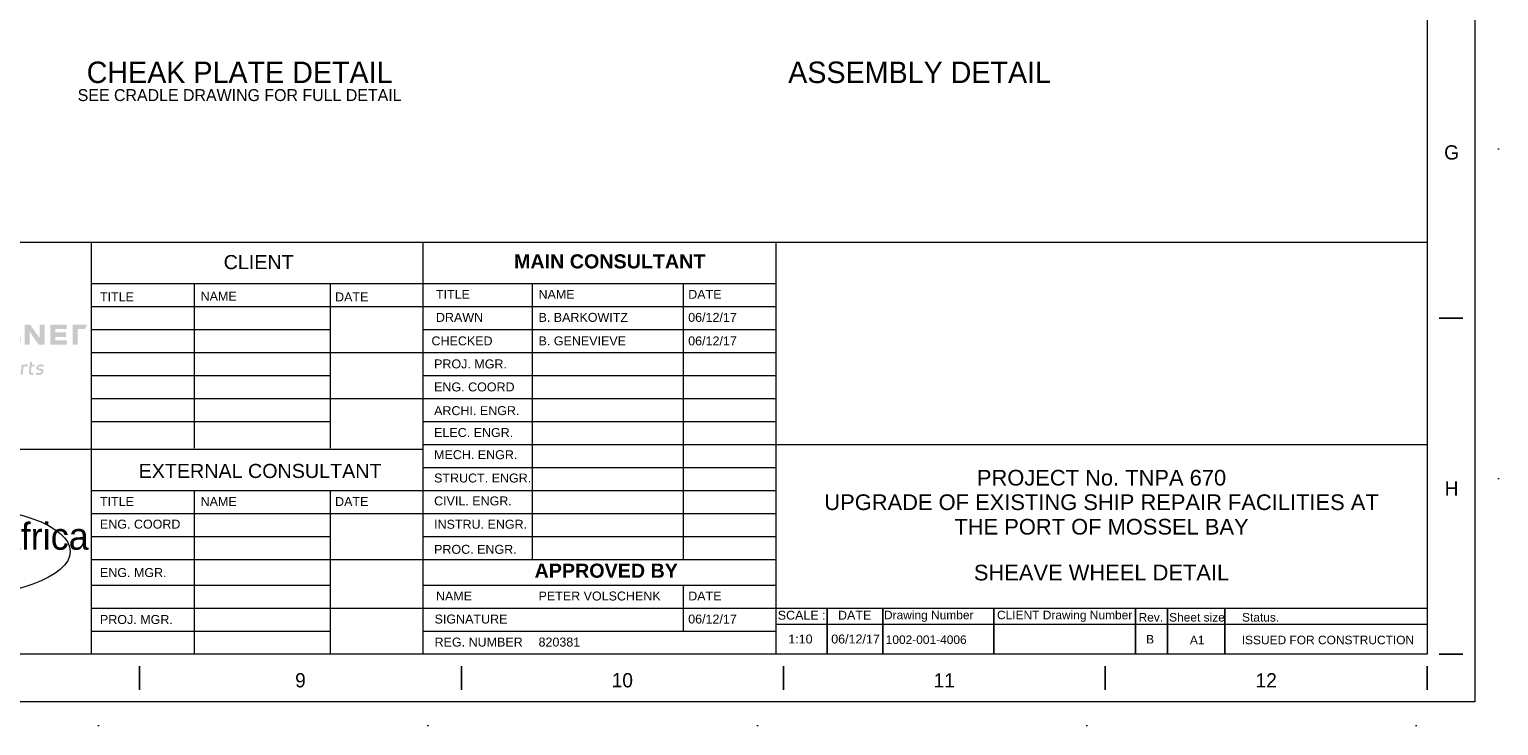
# Model space of a CAD drawing. Header units: millimetres. Extents: x -28131 to -19721, y -715793 to -709853.
# Tile 6 of 8: x -22805 to -19721, y -715793 to -714332. Entities that reach past the tile are written whole.
import ezdxf
from ezdxf.enums import TextEntityAlignment as Align

# ---------------------------------------------------------------- set-up
doc = ezdxf.new("R2010")
doc.units = ezdxf.units.MM
doc.header["$MEASUREMENT"] = 0
doc.linetypes.add('DGN Style 1', pattern=[691.569998, 1.150699, -690.4193])
doc.linetypes.add('DGN Style 5', pattern=[805.489183, 345.20965, -460.279533])
doc.styles.get("Standard").update_dxf_attribs({"font": 'arial.ttf'})
doc.styles.add('Style-ENGINEERING', font='ENGINEERING.shx')
doc.styles.add('Style-Freestyle Script', font='FREESCPT.TTF')
doc.styles.add('Swiss1', font='swiss.ttf', dxfattribs={"height": 1})
doc.styles.add('Swiss4', font='swiss.ttf', dxfattribs={"height": 4})

# ---------------------------------------------------------------- blocks, each defined once
blk = doc.blocks.new('*U64')
for p, q in [((135.12, -2.47), (135.12, 2.53)), ((202.7, -2.47), (202.7, 2.53)), ((270.29, -2.47), (270.29, 2.53)), ((337.87, -2.47), (337.87, 2.53)), ((405.45, -2.47), (405.45, 2.53))]:
    blk.add_line(p, q)
at = {"char_height": 3, "attachment_point": 5, "line_spacing_factor": 1.2, "style": 'Style-ENGINEERING'}
for s, insert in [('9', (168.91, -0.47)), ('10', (236.49, -0.47)), ('11', (304.08, -0.47)), ('12', (371.66, -0.47))]:
    blk.add_mtext(s, dxfattribs=dict(at, insert=insert))
blk = doc.blocks.new('*U63')
for p, q in [((412.95, -211.47), (407.95, -211.47)), ((412.95, -281.97), (407.95, -281.97))]:
    blk.add_line(p, q)
at = {"color": 7, "linetype": 'Continuous', "lineweight": 0, "flags": 128}
blk.add_lwpolyline([(-415.55, 292.03), (415.45, 292.03), (415.45, -291.97), (-415.55, -291.97), (-415.55, 292.03)], close=True, dxfattribs=at)
at = {"color": 7, "linetype": 'Continuous', "lineweight": 13, "flags": 128}
blk.add_lwpolyline([(-405.55, 282.03), (405.45, 282.03), (405.45, -281.97), (-405.55, -281.97), (-405.55, 282.03)], close=True, dxfattribs=at)
blk.add_blockref('*U64', (0, -287))
at = {"char_height": 3, "attachment_point": 5, "line_spacing_factor": 1.2, "style": 'Style-ENGINEERING'}
for s, insert in [('G', (410.58, -176.72)), ('H', (410.58, -247.22))]:
    blk.add_mtext(s, dxfattribs=dict(at, insert=insert))
blk = doc.blocks.new('*U114')
at = {"linetype": 'Continuous', "lineweight": 0, "ltscale": 0.163295, "true_color": 0x7dba00}
blk.add_hatch(color=72, dxfattribs=at).paths.add_polyline_path([(-451.7, 93.2), (-490.9, 160.8), (-373.7, 160.8), (-412.9, 93.2)])
at = {"linetype": 'Continuous', "lineweight": 0, "ltscale": 0.163295, "true_color": 0xd42e12}
h = blk.add_hatch(color=22, dxfattribs=at)
h.paths.add_polyline_path([(-378.1, -33.7), (-418, 35.1), (-345, 160.8), (-228.6, 160.8), (-189.4, 93.2), (-304.4, 93.2)])
h.paths.add_polyline_path([(-79.7, 25.6), (-79.7, 78.5), (-104, 78.5), (-112.5, 93.2), (-62.3, 93.2), (-62.3, 25.6)])
h.paths.add_polyline_path([(7.4, 54.9, 0.217098), (16.3, 68.4), (16.3, 73.6, 0.414214), (-3.3, 93.2), (-43.3, 93.2), (-43.3, 25.6), (-26.4, 25.6), (-26.4, 51.6), (-8, 51.6), (7.1, 25.6), (24.4, 25.6)])
h.paths.add_polyline_path([(-0.8, 74.1), (-0.8, 71.2, -0.414214), (-5.3, 66.7), (-26.4, 66.7), (-26.4, 78.5), (-5.3, 78.5, -0.414214)], flags=16)
h.paths.add_polyline_path([(24.9, 25.6), (59.6, 93.2), (77.3, 93.2), (111.6, 25.6), (93.5, 25.6), (85, 42.3), (51.2, 42.3), (42.6, 25.6)])
h.paths.add_polyline_path([(58.8, 57.2), (68.2, 75.5), (77.5, 57.2)], flags=16)
h.paths.add_polyline_path([(118.5, 25.6), (118.5, 93.2), (137.7, 93.2), (169.4, 48.2), (169.4, 93.2), (186.4, 93.2), (186.4, 25.6), (166.6, 25.6), (135.7, 69.4), (135.7, 25.6)])
h.paths.add_polyline_path([(252.9, 26.3, 0.288797), (264.7, 40.9, 0.090433), (264.7, 50.4, 0.288797), (252.9, 65, 0.075946), (241.9, 66.7), (223.4, 66.7, -0.414214), (218.5, 71.6), (218.5, 73.6, -0.414214), (223.4, 78.5), (243.4, 78.5, -0.00247), (257, 77.3), (257, 92.1, -0.002379), (244.8, 93.2), (222, 93.2, 0.081709), (213.9, 91.7, 0.288797), (202.1, 77.1, 0.090433), (202.1, 67.6, 0.288797), (213.9, 53, 0.084249), (219.9, 51.9), (243.4, 51.9, -0.414214), (248.4, 47), (248.4, 44.7, -0.414214), (243.4, 39.7), (220.8, 39.7, -0.079422), (208.6, 42.1), (201.4, 29.4, 0.106176), (219.4, 25.2), (246.9, 25.2, 0.084249)])
h.paths.add_polyline_path([(278, 25.6), (278, 93.2), (297.2, 93.2), (329, 48.2), (329, 93.2), (345.9, 93.2), (345.9, 25.6), (326.1, 25.6), (295.2, 69.4), (295.2, 25.6)])
h.paths.add_polyline_path([(365.5, 25.6), (365.5, 93.2), (420.9, 93.2), (420.9, 78.5), (382.6, 78.5), (382.6, 66.7), (418.8, 66.7), (418.8, 51.6), (382.6, 51.6), (382.6, 39.7), (420.9, 39.7), (420.9, 25.6)])
h.paths.add_polyline_path([(440.7, 25.6), (440.7, 93.2), (490.9, 93.2), (482.4, 78.5), (458.1, 78.5), (458.1, 25.6)])
at = {"linetype": 'Continuous', "lineweight": 0, "ltscale": 0.163295, "true_color": 0x5c788f}
h = blk.add_hatch(color=155, dxfattribs=at)
h.paths.add_polyline_path([(-48, -49.8, 0.322375), (-52.5, -42.4, 0.21993), (-68.8, -43.9), (-69.7, -42), (-74.4, -42), (-78.4, -75.9), (-71.1, -75.9), (-68.1, -50.2, -0.387855), (-55, -50), (-58.1, -75.9), (-51, -75.9)])
h.paths.add_polyline_path([(-34.7, -75.5, 0.240157), (-18.7, -74.3), (-17.8, -75.9), (-13, -75.9), (-9, -42), (-13.6, -42), (-14.7, -44.2, 0.156709), (-22.6, -41.4, 0.120243), (-30.3, -42.3, 0.199156), (-38.3, -51.3, 0.157276), (-39.9, -69.7, 0.237172)])
h.paths.add_polyline_path([(-29.1, -49.6, -0.342206), (-17, -49.6), (-18.9, -66, -0.35623), (-22.8, -70.6), (-27.6, -70.6, -0.194955), (-31.2, -69.3, -0.184658), (-33.8, -64.2), (-33.3, -57.3, -0.206004)], flags=16)
h.paths.add_polyline_path([(6.3, -76.9), (13.1, -76.9), (13.8, -70.6), (8, -70.6, -0.463376), (5.3, -67.5), (7.6, -47.9), (17.8, -47.9), (18.5, -42), (8.3, -42), (9.5, -31.5), (2.4, -33.5), (-1.8, -69, 0.169), (-1.2, -72.1, 0.266067)])
h.paths.add_polyline_path([(29.4, -34, 0.359023), (35.7, -34.3, 0.46753), (36.2, -27.2, 0.391759), (29, -29.4, 0.404122)])
h.paths.add_polyline_path([(24, -75.9), (27.9, -42), (35.1, -42), (31.1, -75.9)])
h.paths.add_polyline_path([(59.2, -41.4, 0.275232), (46.2, -48.3, 0.123171), (43.5, -54.5, 0.029185), (42.5, -65.5, 0.077917), (42.8, -68.7, 0.245097), (49.1, -75.8, 0.096157), (55.5, -76.6, 0.132961), (62.6, -75.4, 0.130944), (68.2, -71.8, 0.132755), (72.6, -52.5, 0.302395), (67.5, -42.8, 0.159107)])
h.paths.add_polyline_path([(65.8, -57.8, -0.050194), (63.6, -66.5, -0.234314), (59.7, -70.2, -0.079159), (52.9, -70.3, -0.236184), (49.6, -66.3, -0.057702), (50.2, -57.3, -0.169328), (53.3, -49.8, -0.160967), (60.6, -47.7, -0.229957), (65.1, -50.3, -0.12171)], flags=16)
h.paths.add_polyline_path([(109.9, -50, 0.322375), (105.3, -42.6, 0.21993), (89.1, -44.1), (88.2, -42.1), (83.4, -42.2), (79.4, -76), (86.7, -76), (89.7, -50.4, -0.387855), (102.8, -50.1), (99.8, -76), (106.8, -76)])
h.paths.add_polyline_path([(122.8, -75.5, 0.240157), (138.8, -74.3), (139.7, -75.9), (144.5, -75.9), (148.5, -42), (143.9, -42), (142.8, -44.2, 0.156709), (134.9, -41.4, 0.120243), (127.2, -42.3, 0.199156), (119.2, -51.3, 0.157276), (117.6, -69.7, 0.237172)])
h.paths.add_polyline_path([(128.4, -49.6, -0.342206), (140.5, -49.6), (138.6, -66, -0.35623), (134.7, -70.6), (129.9, -70.6, -0.194955), (126.3, -69.3, -0.184658), (123.7, -64.2), (124.2, -57.3, -0.206004)], flags=16)
h.paths.add_polyline_path([(154.9, -75.9), (160.9, -25), (167.7, -25), (161.7, -75.9)])
h.paths.add_polyline_path([(203.8, -76.5, 0.120243), (211.5, -75.6, 0.199156), (219.5, -66.6, 0.157276), (221.1, -48.2, 0.237172), (215.9, -42.4, 0.240157), (199.9, -43.6), (199.1, -42), (194.2, -42), (188.2, -92.5), (195.1, -92.5), (197.2, -74.6, 0.128595)])
h.paths.add_polyline_path([(198.2, -68.3), (200.1, -51.9, -0.35623), (204, -47.3), (208.9, -47.3, -0.194955), (212.5, -48.6, -0.184658), (215, -53.7), (214.5, -60.6, -0.206004), (210.4, -68.3, -0.342206)], flags=16)
h.paths.add_polyline_path([(245.5, -41.7, 0.275232), (232.5, -48.6, 0.123171), (229.8, -54.8, 0.029185), (228.8, -65.8, 0.077917), (229.2, -69, 0.245097), (235.5, -76, 0.096157), (241.9, -76.9, 0.132961), (249, -75.7, 0.130944), (254.6, -72.1, 0.132755), (259, -52.7, 0.302395), (253.9, -43.1, 0.159107)])
h.paths.add_polyline_path([(252.2, -58.1, -0.050194), (249.9, -66.8, -0.234314), (246.1, -70.5, -0.079159), (239.2, -70.5, -0.236184), (235.9, -66.5, -0.057702), (236.6, -57.6, -0.169328), (239.6, -50.1, -0.160967), (247, -48, -0.229957), (251.5, -50.5, -0.12171)], flags=16)
h.paths.add_polyline_path([(288.9, -42, 0.198259), (274.2, -43.9), (273.3, -42), (268.5, -42), (264.5, -75.9), (271.8, -75.9), (274.8, -50.2, -0.301285), (288, -49)])
h.paths.add_polyline_path([(300.7, -77.2), (307.5, -77.2), (308.2, -70.9), (302.4, -70.9, -0.463376), (299.7, -67.8), (302, -48.2), (312.2, -48.2), (312.9, -42.4), (302.7, -42.4), (304, -31.9), (296.8, -33.8), (292.6, -69.3, 0.169), (293.2, -72.5, 0.266067)])
h.paths.add_polyline_path([(326.1, -61.5, -0.107884), (333.1, -63, -0.475971), (333.7, -68.5, -0.255379), (328.2, -71, -0.094605), (316.6, -69), (315.8, -75.5, 0.170392), (334.3, -75.9, 0.375433), (341.7, -61.8, 0.301039), (335.9, -56.5, 0.053864), (327.7, -55.5, -0.563701), (325.4, -51.1, -0.304806), (329.3, -48.1, -0.106799), (342.4, -49.9), (343.2, -43.6, 0.110164), (329.7, -41.8, 0.24031), (319.8, -48.1, 0.199374), (318.7, -57.2, 0.255224)])
h.paths.add_polyline_path([(-71.4, -143.1, 0.240157), (-55.4, -142), (-54.5, -143.5), (-49.6, -143.5), (-45.6, -109.7), (-50.3, -109.7), (-51.4, -111.8, 0.156709), (-59.2, -109, 0.120243), (-66.9, -109.9, 0.199156), (-75, -118.9, 0.157276), (-76.5, -137.3, 0.237172)])
h.paths.add_polyline_path([(-65.8, -117.2, -0.342206), (-53.6, -117.2), (-55.6, -133.6, -0.35623), (-59.4, -138.2), (-64.3, -138.2, -0.194955), (-67.9, -136.9, -0.184658), (-70.4, -131.8), (-69.9, -125, -0.206004)], flags=16)
h.paths.add_polyline_path([(-19.5, -136.1, -0.1719), (-26.1, -137.9, -0.191812), (-31.6, -136.6, -0.169033), (-32.3, -133.6), (-29.5, -109.7), (-36.5, -109.7), (-39.6, -135.7, 0.322375), (-35.1, -143.1, 0.21993), (-18.8, -141.6), (-17.9, -143.5), (-13.2, -143.5), (-9.2, -109.7), (-16.4, -109.7)])
h.paths.add_polyline_path([(7.1, -144.9), (13.9, -144.9), (14.6, -138.6), (8.8, -138.6, -0.463376), (6.1, -135.5), (8.4, -115.9), (18.6, -115.9), (19.3, -110.1), (9.1, -110.1), (10.3, -99.6), (3.2, -101.5), (-1, -137, 0.169), (-0.4, -140.2, 0.266067)])
h.paths.add_polyline_path([(48.1, -117.6), (45.1, -143.5), (52.1, -143.5), (55.2, -117.5, 0.322375), (50.6, -110.1, 0.197814), (35.9, -110.8), (38, -92.9), (30.8, -92.9), (24.8, -143.5), (32, -143.5), (35, -117.9, -0.387855)])
h.paths.add_polyline_path([(92.1, -120.5, 0.302395), (87, -110.9, 0.159107), (78.6, -109.5, 0.275232), (65.6, -116.3, 0.123171), (63, -122.6, 0.029185), (62, -133.5, 0.077917), (62.3, -136.8, 0.245097), (68.6, -143.8, 0.096157), (75, -144.6, 0.132961), (82.1, -143.5, 0.130944), (87.7, -139.8, 0.132755)])
h.paths.add_polyline_path([(85.3, -125.9, -0.050194), (83, -134.5, -0.234314), (79.2, -138.2, -0.079159), (72.4, -138.3, -0.236184), (69.1, -134.3, -0.057702), (69.7, -125.3, -0.169328), (72.8, -117.8, -0.160967), (80.1, -115.7, -0.229957), (84.6, -118.3, -0.12171)], flags=16)
h.paths.add_polyline_path([(108.6, -111.6), (107.7, -109.6), (103, -109.7), (99, -143.5), (106.2, -143.5), (109.2, -117.9, -0.301285), (122.5, -116.6), (123.3, -109.6, 0.198259)])
h.paths.add_polyline_path([(132.5, -101.6, 0.359023), (138.7, -101.9, 0.46753), (139.3, -94.8, 0.391759), (132.1, -97, 0.404122)])
h.paths.add_polyline_path([(127, -143.5), (131, -109.7), (138.2, -109.7), (134.2, -143.5)])
h.paths.add_polyline_path([(156.5, -144.9), (163.3, -144.9), (164, -138.6), (158.2, -138.6, -0.463376), (155.5, -135.5), (157.8, -115.9), (168, -115.9), (168.7, -110.1), (158.5, -110.1), (159.8, -99.6), (152.6, -101.5), (148.4, -137, 0.169), (149, -140.2, 0.266067)])
h.paths.add_polyline_path([(178.8, -154.2), (178, -160.8), (187.9, -160.8, 0.41121), (199.1, -149.1), (203.8, -109.7), (197.2, -109.7), (194.1, -136.2, -0.161377), (187.5, -137.9, -0.116019), (182.6, -137.3, -0.196171), (181.1, -134.8), (184, -109.7), (177, -109.7), (173.9, -135.8, 0.19271), (175.5, -141.2, 0.205544), (183.3, -144.3, 0.138473), (193.3, -142.9, -0.035944), (192.2, -150.2, -0.272988), (187.7, -154.3, -0.051436)])
blk = doc.blocks.new('*U62')
at = {"color": 7, "lineweight": 13}
for p, q in [((-4054.98, -1955.72), (4055.02, -1955.72)), ((1250.98, -2819.99), (1250.98, -1955.72)), ((1250.98, -2042.08), (1946.48, -2042.08)), ((1466.42, -2042.08), (1466.42, -2387.86)), ((1752.05, -2042.08), (1752.05, -2387.86)), ((1946.48, -2042.08), (2687.79, -2042.08)), ((2176.04, -2042.08), (2176.04, -2621.78)), ((2493.37, -2042.08), (2493.37, -2621.78)), ((1250.98, -2090.39), (1946.48, -2090.39)), ((1946.48, -2090.39), (2687.79, -2090.39)), ((1250.98, -2138.69), (1752.05, -2138.69)), ((1946.48, -2138.69), (2687.79, -2138.69)), ((1250.98, -2187), (1946.48, -2187)), ((1946.48, -2187), (2687.79, -2187)), ((1250.98, -2235.31), (1752.05, -2235.31)), ((1946.48, -2235.31), (2687.79, -2235.31)), ((1250.98, -2283.62), (1946.48, -2283.62)), ((1946.48, -2283.62), (2687.79, -2283.62)), ((1250.98, -2331.93), (1752.05, -2331.93)), ((1946.48, -2331.93), (2687.79, -2331.93)), ((1946.48, -2380.24), (2687.79, -2380.24)), ((2687.79, -2380.24), (4055.02, -2380.24)), ((1946.48, -2428.55), (2687.79, -2428.55)), ((1250.98, -2476.86), (2687.79, -2476.86)), ((1466.42, -2476.86), (1466.42, -2819.99)), ((1752.05, -2476.86), (1752.05, -2819.99)), ((1250.98, -2525.16), (2687.79, -2525.16)), ((1946.48, -2573.47), (2687.79, -2573.47)), ((1250.98, -2621.78), (2687.79, -2621.78)), ((1946.48, -2675.06), (2687.79, -2675.06)), ((2493.37, -2675.06), (2493.37, -2771.68)), ((1250.98, -2723.37), (1946.48, -2723.37)), ((1946.48, -2723.37), (2687.79, -2723.37)), ((2687.79, -2723.37), (4055.02, -2723.37)), ((1946.48, -2771.68), (2687.79, -2771.68))]:
    blk.add_line(p, q, dxfattribs=at)
at = {"color": 7, "lineweight": 0}
for p, q in [((1250.98, -2573.47), (1752.05, -2573.47)), ((1250.98, -2675.06), (1752.05, -2675.06)), ((1250.98, -2771.68), (1752.05, -2771.68)), ((2687.79, -2756.87), (4055.02, -2756.87))]:
    blk.add_line(p, q, dxfattribs=at)
at = {"color": 7}
for p, q in [((2795.24, -2723.37), (2795.24, -2819.99)), ((2912.18, -2723.37), (2912.18, -2819.99)), ((3145.04, -2723.37), (3145.04, -2819.99)), ((3442.91, -2723.37), (3442.91, -2819.99)), ((3509.88, -2723.37), (3509.88, -2819.99)), ((3630.4, -2723.37), (3630.4, -2819.99))]:
    blk.add_line(p, q, dxfattribs=at)
at = {"color": 7, "linetype": 'DGN Style 1', "lineweight": 0, "flags": 128}
blk.add_lwpolyline([(-4204.98, 2970.01), (4205.02, 2970.01), (4205.02, -2969.99), (-4204.98, -2969.99), (-4204.98, 2970.01)], close=True, dxfattribs=at)
at = {"color": 7, "lineweight": 13, "flags": 128}
for points in [[(1946.48, -1955.72), (1946.48, -2819.99)], [(2687.79, -1955.72), (2687.79, -2819.99)], [(1946.48, -2390.5), (628.24, -2390.5)]]:
    blk.add_lwpolyline(points, dxfattribs=at)
at = {"color": 7, "linetype": 'Continuous', "lineweight": 13}
blk.add_ellipse((938.63, -2604.55), major_axis=(267.87, 0), ratio=0.3625731, dxfattribs=at)
at = {"xscale": 9.999999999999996, "yscale": 9.999999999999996, "zscale": 9.999999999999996}
blk.add_blockref('*U63', (0.49, -0.29), dxfattribs=at)
at = {"color": 22, "linetype": 'Continuous', "lineweight": 0, "ltscale": 0.163295, "true_color": 0xd42e12, "xscale": 0.6190456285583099, "yscale": 0.6190456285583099, "zscale": 0.6190456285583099}
blk.add_blockref('*U114', (938.31, -2186.39), dxfattribs=at)
at = {"color": 7, "linetype": 'Continuous', "lineweight": 13, "style": 'Style-Freestyle Script'}
blk.add_text('Naval Africa', height=56.5431, dxfattribs=at).set_placement((837.63, -2544.45), align=Align.TOP_LEFT)
at = {"color": 7, "style": 'Swiss1'}
for s, height, p in [('Drawing Number', 17.9349, (2914.69, -2746.93)), ('CLIENT Drawing Number', 17.9349, (3151.94, -2746.93)), ('Rev.', 17.935, (3449.13, -2751.67)), ('Sheet size ', 17.9349, (3513.3, -2751.67)), ('Status.', 17.935, (3666.38, -2751.67)), ('1002-001-4006', 17.9349, (2918.32, -2798.68)), ('B', 17.93, (3465.02, -2797.7)), ('A1', 17.935, (3556.84, -2799.31)), ('ISSUED FOR CONSTRUCTION', 17.9349, (3665.74, -2799.31))]:
    blk.add_text(s, height=height, dxfattribs=at).set_placement(p)
at = {"lineweight": 13, "char_height": 45, "width": 1236.9795, "attachment_point": 5, "line_spacing_factor": 0.9, "style": 'Style-ENGINEERING'}
for s, insert in [('CHEAK PLATE DETAIL', (1561.95, -1599.53)), ('ASSEMBLY DETAIL', (2989.5, -1599.53))]:
    blk.add_mtext(s, dxfattribs=dict(at, insert=insert))
at = {"color": 7, "linetype": 'DGN Style 5', "lineweight": 0, "insert": (1561.95, -1647.22), "char_height": 25, "attachment_point": 5, "line_spacing_factor": 0.6, "style": 'Style-ENGINEERING'}
blk.add_mtext('SEE CRADLE DRAWING FOR FULL DETAIL', dxfattribs=at)
at = {"color": 7, "lineweight": 13, "char_height": 29.5927, "attachment_point": 1, "line_spacing_factor": 0.938532, "style": 'Swiss1'}
for s, insert, width in [('\\fArial|b0|i0|c00|p39;CLIENT \\fArial|b1|i0|c00|p39; ', (1528.44, -1982.65), 180.096), ('\\fArial|b1|i0|c00|p39;MAIN CONSULTANT\\fArial|b0|i0|c00|p39; ', (2137.97, -1981.11), 406.4618), ('\\fArial|b0|i0|c00|p39;EXTERNAL CONSULTANT ', (1349.85, -2420.87), 530.6598), ('\\fArial|b1|i0|c00|p39;APPROVED BY\\fArial|b0|i0|c00|p39; ', (2181.14, -2630.12), 406.4618)]:
    blk.add_mtext(s, dxfattribs=dict(at, insert=insert, width=width))
at = {"color": 7, "attachment_point": 1, "line_spacing_factor": 0.938532}
for s, insert, char_height, width in [('TITLE\\fArial|b1|i0|c00|p39;  ', (1268.73, -2061.17), 18.7702, 145.1665), ('NAME\\fArial|b1|i0|c00|p39;  ', (1480.03, -2059.71), 18.7702, 145.1665), ('DATE\\fArial|b1|i0|c00|p39;  ', (1762.35, -2061.16), 18.7702, 145.1665), ('TITLE \\fArial|b1|i0|c00|p39; ', (1974.1, -2055.71), 18.7702, 145.1665), ('NAME \\fArial|b1|i0|c00|p39; ', (2189.45, -2055.71), 18.7702, 145.1665), ('DATE  ', (2503.66, -2055.71), 18.77, 145.1665), ('DRAWN \\fArial|b1|i0|c00|p39;  ', (1974.1, -2104.02), 18.7702, 145.1665), ('B. BARKOWITZ', (2189.45, -2104.02), 18.7702, 317.9826), ('06/12/17', (2503.66, -2104.02), 18.77, 317.9826), ('CHECKED    ', (1964.76, -2153.41), 18.7702, 145.1665), ('B. GENEVIEVE', (2189.45, -2153.41), 18.7702, 317.9826), ('06/12/17', (2503.66, -2153.41), 18.77, 317.9826), ('PROJ. MGR.  ', (1970.2, -2201.71), 18.7702, 183.8318), ('ENG. COORD\\fArial|b1|i0|c00|p39;  ', (1970.2, -2250.02), 18.7702, 174.7368), ('ARCHI. ENGR.\\fArial|b1|i0|c00|p39;  ', (1970.2, -2299.74), 18.7702, 204.0625), ('ELEC. ENGR.\\fArial|b1|i0|c00|p39;  ', (1970.2, -2345.63), 18.7702, 183.8318), ('MECH. ENGR.\\fArial|b1|i0|c00|p39;  ', (1970.2, -2392.14), 18.7702, 183.8318), ('STRUCT. ENGR.\\fArial|b1|i0|c00|p39;  ', (1970.2, -2441.07), 18.7702, 203.4042), ('TITLE\\fArial|b1|i0|c00|p39;  ', (1268.73, -2490.49), 18.7702, 145.1665), ('NAME \\fArial|b1|i0|c00|p39; ', (1480.03, -2490.49), 18.7702, 145.1665), ('DATE\\fArial|b1|i0|c00|p39;  ', (1762.35, -2490.49), 18.7702, 145.1665), ('CIVIL. ENGR.\\fArial|b1|i0|c00|p39;  ', (1970.2, -2489.21), 18.7702, 203.4042), ('\\pt18.2656;ENG. COORD \\fArial|b1|i0|c00|p39; ', (1268.73, -2537.84), 18.7702, 174.7368), ('INSTRU. ENGR.\\fArial|b1|i0|c00|p39;  ', (1970.2, -2538.12), 18.7702, 203.4042), ('PROC. ENGR.\\fArial|b1|i0|c00|p39;  ', (1970.2, -2590.76), 18.7702, 203.4042), ('ENG. MGR. \\fArial|b1|i0|c00|p39; ', (1268.73, -2639.52), 18.7702, 183.8318), ('NAME\\fArial|b1|i0|c00|p39;   ', (1974.1, -2688.7), 18.7702, 183.8318), ('PETER VOLSCHENK', (2189.45, -2688.7), 18.7702, 317.9826), ('DATE \\fArial|b1|i0|c00|p39; ', (2503.66, -2688.7), 18.7702, 145.1665), ('PROJ. MGR.\\fArial|b1|i0|c00|p39;  ', (1268.73, -2737.98), 18.7702, 183.8318), ('SIGNATURE\\fArial|b1|i0|c00|p39;    ', (1971.21, -2737.01), 18.7702, 183.8318), ('06/12/17', (2503.66, -2737.01), 18.77, 317.9826), ('SCALE :\\fArial|b1|i0|c00|p39;     ', (2691.61, -2729.01), 18.7702, 110.5179), ('DATE \\fArial|b1|i0|c00|p39;     ', (2818.15, -2729.01), 18.7702, 131.7567), ('REG. NUMBER\\fArial|b1|i0|c00|p39;    ', (1971.21, -2785.32), 18.7702, 223.7875), ('820381', (2189.45, -2785.32), 18.77, 317.9826), ('1:10', (2713.75, -2778.93), 18.77, 81.7962), ('06/12/17', (2803.89, -2778.93), 18.77, 110.4388)]:
    blk.add_mtext(s, dxfattribs=dict(at, insert=insert, char_height=char_height, width=width))
at = {"color": 7, "char_height": 32.884, "width": 1939.1696, "attachment_point": 2, "line_spacing_factor": 0.938532, "style": 'Swiss4'}
for s, insert in [('PROJECT No. TNPA 670\\PUPGRADE OF EXISTING SHIP REPAIR FACILITIES AT\\PTHE PORT OF MOSSEL BAY', (3371.4, -2433.36)), ('SHEAVE WHEEL DETAIL', (3371.4, -2632.43))]:
    blk.add_mtext(s, dxfattribs=dict(at, insert=insert))

msp = doc.modelspace()

# ---------------------------------------------------------------- block references
at = {"color": 7, "linetype": 'DGN Style 1', "lineweight": 0}
msp.add_blockref('*U62', (-23926.05, -712823.15), dxfattribs=at)

doc.saveas('drawing.dxf')
